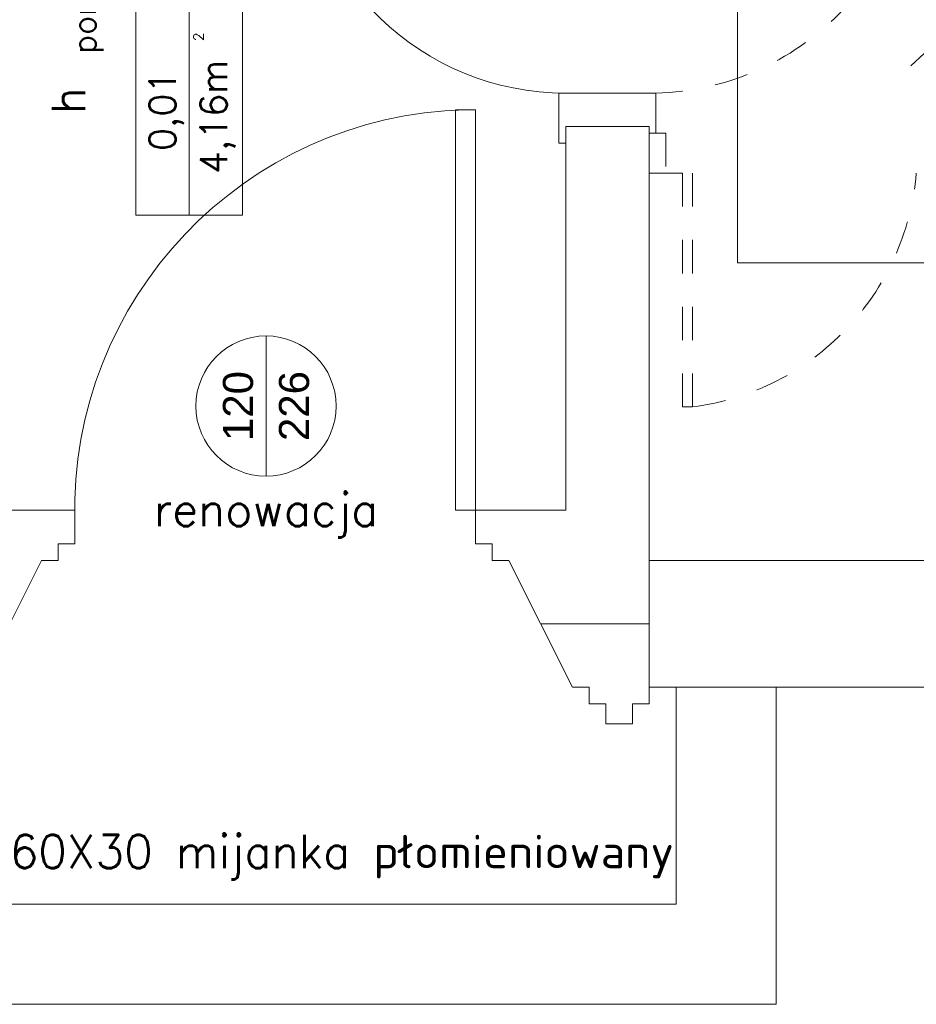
# Model space of a CAD drawing. Header units: millimetres. Extents: x -2274 to 12297, y -16157 to 26321.
# Tile 107 of 256: x -446 to -178, y -4216 to -3921. Entities that reach past the tile are written whole.
import ezdxf
from ezdxf.enums import TextEntityAlignment as Align

# ---------------------------------------------------------------- set-up
doc = ezdxf.new("R2010")
doc.units = ezdxf.units.MM
doc.linetypes.add('4002', pattern=[2, 1, -1])
doc.linetypes.add('DASHED', pattern=[19.05, 12.7, -6.35])
for name, color, linetype in [('-LI-WIDOK', 2, 'Continuous'), ('-RAMKA', 2, 'Continuous'), ('-SANIT-UMYWALKI', 7, 'Continuous'), ('_drzwi łuk', 1, 'Continuous'), ('drzwi łuk', 1, 'Continuous'), ('PROJEKTOWANE', 5, 'Continuous')]:
    doc.layers.add(name, color=color, linetype=linetype)
for name, color, linetype, lineweight in [('-ŚCIANY DZIAŁOWE', 3, 'Continuous', 35), ('-ŚCIANY NOŚNE', 4, 'Continuous', 53), ('CIENKA - KRESKOWANIA', 254, 'Continuous', 0), ('meble', 5, 'Continuous', 9)]:
    doc.layers.add(name, color=color, linetype=linetype, lineweight=lineweight)
doc.layers.add('DO USU', color=7, linetype='Continuous', true_color=0x969696)
doc.styles.add('ARIAL', font='arial.ttf', dxfattribs={"height": 0.5})
doc.styles.add('SIMPLEX', font='simplex')

msp = doc.modelspace()

# ---------------------------------------------------------------- linework, layer by layer
at = {"layer": '-LI-WIDOK', "color": 253, "lineweight": 13}
for p, q in [((-310, -3948), (-316, -3948)), ((-316, -3948), (-316, -4068)), ((-316, -3948), (-316, -4068)), ((-310, -4068), (-310, -3948)), ((-310, -4068), (-310, -3948)), ((-316, -4068), (-310, -4068)), ((-316, -4068), (-310, -4068)), ((-249.95, -4186), (-249.95, -4121)), ((-219.95, -4216), (-219.95, -4121)), ((-493.38, -4186), (-249.95, -4186)), ((-523.38, -4216), (-219.95, -4216))]:
    msp.add_line(p, q, dxfattribs=at)
at = {"layer": '-RAMKA', "color": 253, "lineweight": 13}
for p, q in [((-283, -3943), (-285, -3943)), ((-285, -3943), (-285, -3953)), ((-258, -3943), (-283, -3943)), ((-258, -3943), (-256, -3943)), ((-256, -3943), (-256, -3953)), ((-285, -3953), (-285, -3958)), ((-256, -3955), (-258, -3955)), ((-256, -3953), (-256, -3955)), ((-285, -3958), (-283, -3958))]:
    msp.add_line(p, q, dxfattribs=at)
at = {"layer": '-SANIT-UMYWALKI', "color": 253, "lineweight": 13}
for p, q in [((-231.59, -3993.87), (-231.59, -3843.87)), ((-81.59, -3993.87), (-231.59, -3993.87))]:
    msp.add_line(p, q, dxfattribs=at)
at = {"layer": '-ŚCIANY DZIAŁOWE', "color": 253, "lineweight": 13}
msp.add_line((-258, -4102), (-290.5, -4102), dxfattribs=at)
at = {"layer": '-ŚCIANY NOŚNE', "color": 253, "lineweight": 13}
for p, q in [((-283, -3953), (-283, -4068)), ((-258, -3953), (-283, -3953)), ((-258, -3953), (-258, -4083)), ((-430, -4068), (-453, -4068)), ((-430, -4078), (-430, -4068)), ((-310, -4078), (-310, -4068)), ((-310, -4068), (-283, -4068)), ((-435, -4083), (-435, -4078)), ((-435, -4078), (-430, -4078)), ((-305, -4078), (-310, -4078)), ((-305, -4083), (-305, -4078)), ((-459, -4121), (-440, -4083)), ((-440, -4083), (-435, -4083)), ((-300, -4083), (-305, -4083)), ((-281, -4121), (-300, -4083)), ((-258, -4083), (-38, -4083)), ((-258, -4121), (-258, -4083)), ((-258, -4121), (-258, -4083)), ((-276, -4121), (-281, -4121)), ((-276, -4126), (-276, -4121)), ((-258, -4121), (0, -4121)), ((-258, -4121), (-258, -4121)), ((-258, -4121), (-258, -4126)), ((-271, -4126), (-276, -4126)), ((-271, -4132), (-271, -4126)), ((-258, -4126), (-263, -4126)), ((-263, -4126), (-263, -4132)), ((-263, -4132), (-271, -4132))]:
    msp.add_line(p, q, dxfattribs=at)
at = {"layer": '_drzwi łuk', "color": 253, "lineweight": 13}
for centre, radius, start, end in [((-283, -3863), 80, 182.1491, 270), ((-310, -4068), 120.04, 91.4321, 181.4321)]:
    msp.add_arc(centre, radius, start, end, dxfattribs=at)
at = {"layer": 'CIENKA - KRESKOWANIA', "color": 253, "linetype": 'DASHED', "lineweight": 13, "ltscale": 0.5}
msp.add_line((-248, -4037), (-245, -4037), dxfattribs=at)
at = {"layer": 'DO USU', "color": 253, "linetype": '4002', "lineweight": 13, "ltscale": 10}
for p, q in [((-258, -3955), (-253, -3955)), ((-253, -3955), (-253, -3967)), ((-248, -3967), (-258, -3967)), ((-253, -3967), (-258, -3967)), ((-248, -3967), (-248, -4037)), ((-245, -4037), (-245, -3967))]:
    msp.add_line(p, q, dxfattribs=at)
for centre, radius, start, end in [((-258, -3863), 80, 270, 357.8509), ((-254.83, -3960.52), 77.11, 277.3277, 355.1812)]:
    msp.add_arc(centre, radius, start, end, dxfattribs=at)
at = {"layer": 'drzwi łuk', "color": 253, "lineweight": 13, "ltscale": 0.5}
for p, q in [((-411.77, -3979.55), (-411.77, -3774.98)), ((-395.77, -3979.55), (-395.77, -3774.98)), ((-379.77, -3979.55), (-379.77, -3774.98)), ((-411.77, -3979.55), (-379.77, -3979.55))]:
    msp.add_line(p, q, dxfattribs=at)
at = {"layer": 'meble', "color": 253, "lineweight": 13}
msp.add_line((-179.64, -3934.8), (-171.03, -3926.81), dxfattribs=at)
at = {"layer": 'PROJEKTOWANE', "color": 253, "lineweight": 13}
msp.add_line((-372.74, -4015.76), (-372.74, -4057.76), dxfattribs=at)
msp.add_circle((-372.74, -4036.76), 21, dxfattribs=at)

# ---------------------------------------------------------------- texts
at = {"layer": '-LI-WIDOK', "color": 253, "lineweight": 13, "style": 'SIMPLEX'}
for s, height, p in [('pom', 7, (-423.69, -3931.25)), ('h ', 10, (-426.86, -3949.34))]:
    msp.add_text(s, height=height, rotation=90, dxfattribs=at).set_placement(p)
for s, height, p in [('2', 3, (-392.95, -3926.13)), ('4,16m', 8, (-388.41, -3950.08)), ('0,01', 8, (-403.75, -3948.29))]:
    msp.add_text(s, height=height, rotation=90, dxfattribs=at).set_placement(p, align=Align.MIDDLE_CENTER)
at = {"layer": 'PROJEKTOWANE', "color": 253, "lineweight": 13, "style": 'ARIAL'}
for s, p in [('120', (-381.14, -4036.76)), ('226', (-364.36, -4036.76))]:
    msp.add_text(s, height=9, rotation=90, dxfattribs=at).set_placement(p, align=Align.MIDDLE_CENTER)
at = {"layer": 'PROJEKTOWANE', "color": 253, "lineweight": 13, "style": 'SIMPLEX'}
for s, p in [('renowacja', (-372.74, -4067.76)), ('granit 60X30 mijanka płomieniowany', (-372.74, -4170.23))]:
    msp.add_text(s, height=10, dxfattribs=at).set_placement(p, align=Align.MIDDLE_CENTER)

doc.saveas('drawing.dxf')
